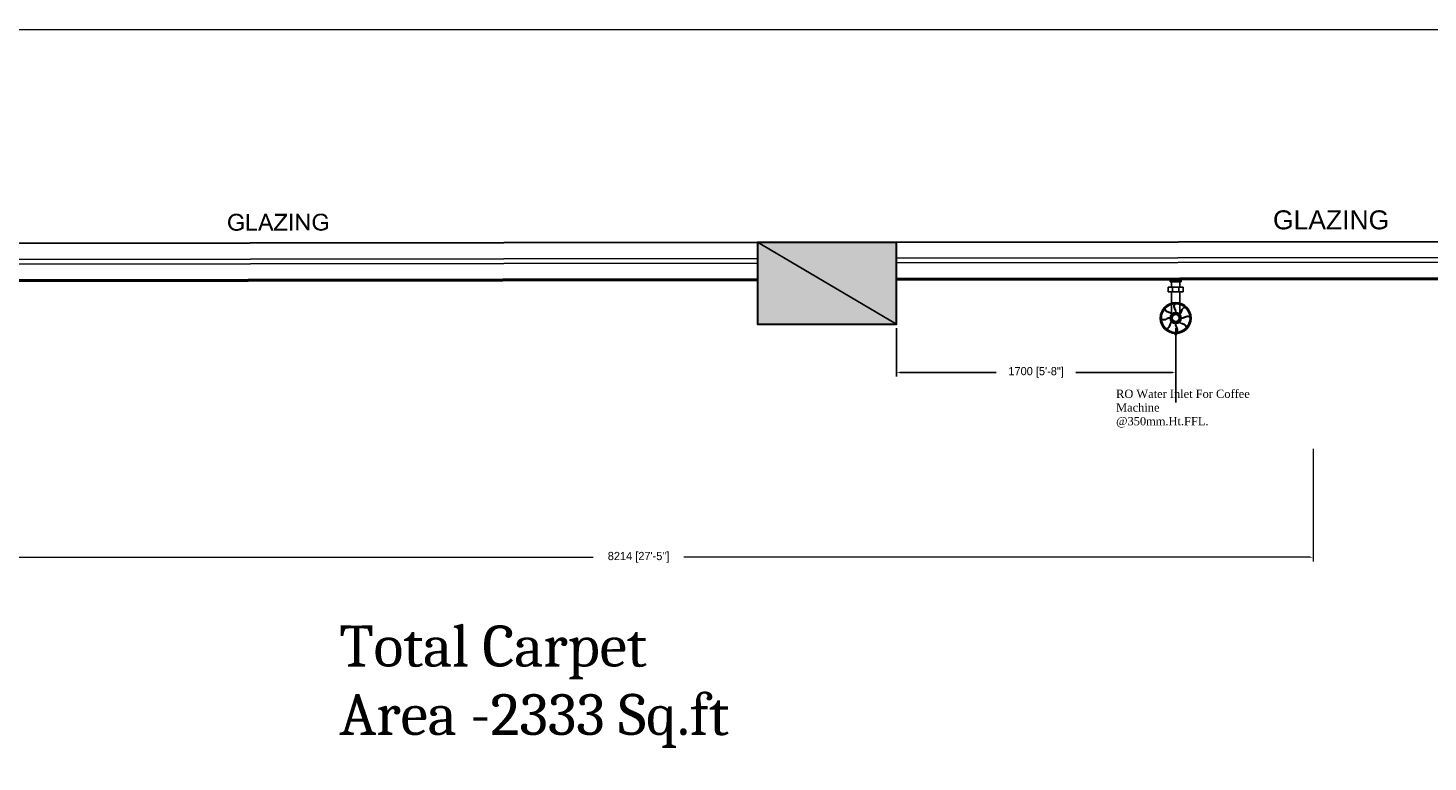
# Model space of a CAD drawing. Header units: millimetres. Extents: x 13115352 to 26511604, y 2875787 to 5794155.
# Tile 109 of 115: x 13260369 to 13268891, y 2894440 to 2898911. Entities that reach past the tile are written whole.
import ezdxf

# ---------------------------------------------------------------- set-up
doc = ezdxf.new("R2010")
doc.units = ezdxf.units.MM
doc.header["$PDMODE"] = 3
doc.layers.get('0').update_dxf_attribs({"lineweight": 0})
doc.layers.get('Defpoints').update_dxf_attribs({"lineweight": 0})
doc.layers.add('A-ANNO-DIMS-30', color=7, linetype='Continuous', lineweight=0)
doc.layers.add('Wall New', color=6, linetype='Continuous', lineweight=50)
for name, color, linetype in [('CT-WALL HATCH', 250, 'Continuous'), ('Plumbing & Drainage', 6, 'Continuous'), ('TEXT', 7, 'Continuous')]:
    doc.layers.add(name, color=color, linetype=linetype)
doc.styles.add('Arial', font='arial.ttf')
doc.styles.add('Arial$001H0', font='arial.ttf')
doc.styles.add('style12', font='BOOKOSI.TTF')
doc.dimstyles.new('TFS-Dim', dxfattribs={"dimtxt": 50, "dimasz": 20, "dimexe": 25, "dimexo": 25, "dimgap": 5, "dimtad": 0, "dimdec": 0, "dimzin": 0, "dimdsep": 46, "dimtxsty": 'Standard', "dimcen": 0.09, "dimclrd": 8, "dimclre": 8, "dimadec": 0, "dimazin": 0, "dimtfac": 1, "dimtdec": 0, "dimtofl": 0, "dimtmove": 0, "dimatfit": 3, "dimldrblk": 'DOT', "dimfxl": 1, "dimtolj": 1, "dimtzin": 0, "dimlwd": -1, "dimlwe": -1, "dimarcsym": 0})

# ---------------------------------------------------------------- blocks, each defined once
blk = doc.blocks.new('*D82')
at = {"layer": 'A-ANNO-DIMS-30', "color": 8, "transparency": 16777216}
for p, q in [((13259978.6, 2896351.3), (13259978.6, 2895662)), ((13268193, 2896347.8), (13268193, 2895662)), ((13259998.6, 2895687), (13263810, 2895687)), ((13268173, 2895687), (13264361.6, 2895687))]:
    blk.add_line(p, q, dxfattribs=at)
for points in [[(13259998.6, 2895690.3), (13259998.6, 2895683.7), (13259978.6, 2895687)], [(13268173, 2895690.3), (13268173, 2895683.7), (13268193, 2895687)]]:
    blk.add_solid(points, dxfattribs=at)
at = {"layer": 'Defpoints', "color": 0, "transparency": 16777216}
for p in [(13259978.6, 2896376.3), (13268193, 2896372.8), (13268193, 2895687)]:
    blk.add_point(p, dxfattribs=at)
at = {"layer": 'A-ANNO-DIMS-30', "color": 0, "transparency": 16777216, "insert": (13264085.8, 2895687), "char_height": 50, "attachment_point": 5}
blk.add_mtext('\\A1;8214 [27\'-5"]', dxfattribs=at)
blk = doc.blocks.new('_Dot')
at = {"color": 0, "linetype": 'ByBlock', "lineweight": -2}
blk.add_line((-0.5, 0), (-1, 0), dxfattribs=at)
at = {"color": 0, "linetype": 'ByBlock', "lineweight": 0, "const_width": 0.5}
blk.add_lwpolyline([(-0.25, 0, 1), (0.25, 0, 1)], format="xyb", close=True, dxfattribs=at)
blk = doc.blocks.new('A$C2E893D3C')
at = {"layer": 'Plumbing & Drainage', "color": 4, "linetype": 'ByBlock', "lineweight": -2}
for p, q in [((-1, -2.55), (-1, -2.59)), ((1, -2.55), (1, -2.65))]:
    blk.add_line(p, q, dxfattribs=at)
at = {"layer": 'Plumbing & Drainage', "color": 3, "linetype": 'ByBlock', "lineweight": -2}
for p, q in [((-1, -2.68), (-1, -4.95)), ((1, -2.75), (1, -4.95)), ((-1, -5.24), (-1, -7.99)), ((1, -5.24), (1, -7.99)), ((1.83, -7.99), (-1.83, -7.99)), ((-1.83, -7.99), (-1.83, -9.07)), ((1.83, -9.07), (-1.83, -9.07)), ((-1, -9.07), (-1, -10.33)), ((-0.74, -7.99), (-0.74, -9.07)), ((0.74, -7.99), (0.74, -9.07)), ((1, -9.07), (1, -10.33)), ((1.83, -7.99), (1.83, -9.07)), ((1.3, -10.33), (-1.3, -10.33)), ((-1.3, -10.33), (-1.3, -11.06)), ((1.3, -11.06), (-1.3, -11.06)), ((-1.29, -10.33), (-1.29, -11.06)), ((-1.27, -10.33), (-1.27, -11.06)), ((-1.25, -10.33), (-1.25, -11.06)), ((-1.23, -10.33), (-1.23, -11.06)), ((-1.2, -10.33), (-1.2, -11.06)), ((-1.17, -10.33), (-1.17, -11.06)), ((-1.13, -10.33), (-1.13, -11.06)), ((-1.09, -10.33), (-1.09, -11.06)), ((-1.03, -10.33), (-1.03, -11.06)), ((-0.98, -10.33), (-0.98, -11.06)), ((-0.9, -10.33), (-0.9, -11.06)), ((-0.81, -10.33), (-0.81, -11.06)), ((-0.69, -10.33), (-0.69, -11.06)), ((-0.54, -10.33), (-0.54, -11.06)), ((-0.35, -10.33), (-0.35, -11.06)), ((0, -10.33), (0, -11.06)), ((0.35, -10.33), (0.35, -11.06)), ((0.54, -10.33), (0.54, -11.06)), ((0.69, -10.33), (0.69, -11.06)), ((0.81, -10.33), (0.81, -11.06)), ((0.9, -10.33), (0.9, -11.06)), ((0.98, -10.33), (0.98, -11.06)), ((1.03, -10.33), (1.03, -11.06)), ((1.09, -10.33), (1.09, -11.06)), ((1.13, -10.33), (1.13, -11.06)), ((1.17, -10.33), (1.17, -11.06)), ((1.2, -10.33), (1.2, -11.06)), ((1.23, -10.33), (1.23, -11.06)), ((1.25, -10.33), (1.25, -11.06)), ((1.27, -10.33), (1.27, -11.06)), ((1.29, -10.33), (1.29, -11.06)), ((1.3, -10.33), (1.3, -11.06))]:
    blk.add_line(p, q, dxfattribs=at)
at = {"layer": 'Plumbing & Drainage', "color": 4, "linetype": 'ByBlock', "lineweight": -2}
for points in [[(-0.97, -0.73), (-1, -0.67), (-1.1, -0.56), (-1.24, -0.46), (-1.42, -0.39), (-1.62, -0.32), (-1.83, -0.25), (-2.05, -0.16), (-2.24, -0.05), (-2.41, 0.11), (-2.54, 0.33), (-2.6, 0.59)], [(-0.03, -0.32), (-0.01, -0.25), (0, -0.1), (-0.03, 0.06), (-0.1, 0.24), (-0.2, 0.43), (-0.3, 0.63), (-0.39, 0.84), (-0.45, 1.07), (-0.45, 1.3), (-0.39, 1.54), (-0.24, 1.77)], [(0.93, -0.69), (0.99, -0.66), (1.1, -0.56), (1.2, -0.42), (1.27, -0.24), (1.34, -0.04), (1.41, 0.17), (1.5, 0.39), (1.61, 0.58), (1.77, 0.75), (1.99, 0.88), (2.25, 0.94)], [(-1.34, -1.69), (-1.41, -1.67), (-1.56, -1.66), (-1.72, -1.69), (-1.9, -1.76), (-2.09, -1.86), (-2.29, -1.96), (-2.5, -2.05), (-2.73, -2.11), (-2.96, -2.11), (-3.2, -2.05), (-3.43, -1.9)], [(-0.93, -2.63), (-0.99, -2.66), (-1.1, -2.76), (-1.2, -2.9), (-1.27, -3.08), (-1.34, -3.28), (-1.41, -3.49), (-1.5, -3.71), (-1.61, -3.9), (-1.77, -4.07), (-1.99, -4.2), (-2.25, -4.26)], [(0.03, -3), (0.01, -3.07), (0, -3.22), (0.03, -3.38), (0.1, -3.56), (0.2, -3.75), (0.3, -3.95), (0.39, -4.16), (0.45, -4.39), (0.45, -4.62), (0.39, -4.86), (0.24, -5.09)], [(0.97, -2.59), (1, -2.65), (1.1, -2.76), (1.24, -2.86), (1.42, -2.93), (1.62, -3), (1.83, -3.07), (2.05, -3.16), (2.24, -3.27), (2.41, -3.43), (2.54, -3.65), (2.6, -3.91)], [(1.34, -1.63), (1.41, -1.65), (1.56, -1.66), (1.72, -1.63), (1.9, -1.56), (2.09, -1.46), (2.29, -1.36), (2.5, -1.27), (2.73, -1.21), (2.96, -1.21), (3.2, -1.27), (3.43, -1.42)]]:
    blk.add_lwpolyline(points, dxfattribs=at)
for points in [[(-0.91, -0.68), (-0.94, -0.64, 0.049755), (-0.95, -0.63), (-1.05, -0.51, 0.054892), (-1.06, -0.5), (-1.2, -0.41, 0.049401), (-1.21, -0.4), (-1.39, -0.32, 0.023296), (-1.4, -0.32), (-1.6, -0.25, 0.000993), (-1.6, -0.25), (-1.81, -0.19), (-2.02, -0.1), (-2.2, 0.01), (-2.36, 0.15), (-2.47, 0.35), (-2.54, 0.66)], [(0.04, -0.32), (0.06, -0.27, 0.049755), (0.06, -0.26), (0.07, -0.1, 0.054892), (0.06, -0.09), (0.04, 0.08, 0.049401), (0.03, 0.09), (-0.04, 0.27, 0.023296), (-0.04, 0.27), (-0.14, 0.46, 0.000993), (-0.14, 0.46), (-0.24, 0.66), (-0.32, 0.87), (-0.38, 1.08), (-0.38, 1.29), (-0.32, 1.51), (-0.16, 1.78)], [(0.98, -0.75), (1.02, -0.72, 0.049755), (1.03, -0.71), (1.15, -0.61, 0.054892), (1.16, -0.6), (1.25, -0.46, 0.049401), (1.26, -0.45), (1.34, -0.27, 0.023296), (1.34, -0.26), (1.41, -0.06, 0.000993), (1.41, -0.06), (1.47, 0.15), (1.56, 0.36), (1.67, 0.54), (1.81, 0.7), (2.01, 0.81), (2.32, 0.88)], [(-1.34, -1.62), (-1.39, -1.6, 0.049755), (-1.4, -1.6), (-1.56, -1.59, 0.054892), (-1.57, -1.6), (-1.74, -1.62, 0.049401), (-1.75, -1.63), (-1.93, -1.7, 0.023296), (-1.93, -1.7), (-2.12, -1.8, 0.000993), (-2.12, -1.8), (-2.32, -1.9), (-2.53, -1.98), (-2.74, -2.04), (-2.95, -2.04), (-3.17, -1.98), (-3.44, -1.82)], [(-0.98, -2.57), (-1.02, -2.6, 0.049755), (-1.03, -2.61), (-1.15, -2.71, 0.054892), (-1.16, -2.72), (-1.25, -2.86, 0.049401), (-1.26, -2.87), (-1.34, -3.05, 0.023296), (-1.34, -3.06), (-1.41, -3.26, 0.000993), (-1.41, -3.26), (-1.47, -3.47), (-1.56, -3.68), (-1.67, -3.86), (-1.81, -4.02), (-2.01, -4.13), (-2.32, -4.2)], [(-0.04, -3), (-0.06, -3.05, 0.049755), (-0.06, -3.06), (-0.07, -3.22, 0.054892), (-0.06, -3.23), (-0.04, -3.4, 0.049401), (-0.03, -3.41), (0.04, -3.59, 0.023296), (0.04, -3.59), (0.14, -3.78, 0.000993), (0.14, -3.78), (0.24, -3.98), (0.32, -4.19), (0.38, -4.4), (0.38, -4.61), (0.32, -4.83), (0.16, -5.1)], [(0.91, -2.64), (0.94, -2.68, 0.049755), (0.95, -2.69), (1.05, -2.81, 0.054892), (1.06, -2.82), (1.2, -2.91, 0.049401), (1.21, -2.92), (1.39, -3, 0.023296), (1.4, -3), (1.6, -3.07, 0.000993), (1.6, -3.07), (1.81, -3.13), (2.02, -3.22), (2.2, -3.33), (2.36, -3.47), (2.47, -3.67), (2.54, -3.98)], [(1.34, -1.7), (1.39, -1.72, 0.049755), (1.4, -1.72), (1.56, -1.73, 0.054892), (1.57, -1.72), (1.74, -1.7, 0.049401), (1.75, -1.69), (1.93, -1.62, 0.023296), (1.93, -1.62), (2.12, -1.52, 0.000993), (2.12, -1.52), (2.32, -1.42), (2.53, -1.34), (2.74, -1.28), (2.95, -1.28), (3.17, -1.34), (3.44, -1.5)]]:
    blk.add_lwpolyline(points, format="xyb", dxfattribs=at)
at = {"layer": 'Plumbing & Drainage', "color": 3, "linetype": 'ByBlock', "lineweight": -2}
for radius in [3.72, 3.44, 1.34, 0.838]:
    blk.add_circle((0, -1.66), radius, dxfattribs=at)
at = {"layer": 'Plumbing & Drainage', "color": 4, "linetype": 'ByBlock', "lineweight": -2}
for centre in [(-1.24, -1.73), (-1.22, -1.41), (-1.18, -2.05), (-1.11, -1.1), (-1.09, -1.72), (-1.07, -1.44), (-1.04, -2.35), (-1.03, -2), (-0.97, -1.17), (-0.93, -0.83), (-0.93, -1.71), (-0.91, -1.47), (-0.91, -2.26), (-0.88, -1.95), (-0.83, -1.24), (-0.83, -2.59), (-0.81, -0.94), (-0.78, -2.17), (-0.72, -2.47), (-0.7, -1.04), (-0.69, -0.62), (-0.62, -2.36), (-0.6, -0.75), (-0.56, -2.77), (-0.51, -0.88), (-0.49, -2.63), (-0.42, -2.49), (-0.39, -0.48), (-0.34, -0.63), (-0.29, -0.78), (-0.25, -2.88), (-0.22, -2.73), (-0.19, -2.57), (-0.07, -0.42), (-0.06, -0.57), (-0.05, -0.73), (0.05, -2.59), (0.06, -2.75), (0.07, -2.9), (0.19, -0.75), (0.22, -0.59), (0.25, -0.44), (0.29, -2.54), (0.34, -2.69), (0.39, -2.84), (0.42, -0.83), (0.49, -0.69), (0.51, -2.44), (0.56, -0.55), (0.6, -2.57), (0.62, -0.96), (0.69, -2.7), (0.7, -2.28), (0.72, -0.85), (0.78, -1.15), (0.81, -2.38), (0.83, -0.73), (0.83, -2.08), (0.88, -1.37), (0.91, -1.06), (0.91, -1.85), (0.93, -1.61), (0.93, -2.49), (0.97, -2.15), (1.04, -0.97), (1.03, -1.32), (1.07, -1.88), (1.09, -1.6), (1.11, -2.22), (1.18, -1.27), (1.22, -1.91), (1.24, -1.59)]:
    blk.add_circle(centre, 0.0669, dxfattribs=at)
blk = doc.blocks.new('*D194')
at = {"layer": 'Defpoints', "color": 0, "transparency": 16777216}
for p in [(13265655.9, 2897107.8), (13267355.7, 2897107.8), (13265655.9, 2896813.2)]:
    blk.add_point(p, dxfattribs=at)
at = {"layer": 'Plumbing & Drainage', "color": 8, "transparency": 16777216}
for p, q in [((13265655.9, 2897082.8), (13265655.9, 2896788.2)), ((13267355.7, 2897082.8), (13267355.7, 2896788.2)), ((13265675.9, 2896813.2), (13266263.3, 2896813.2)), ((13267335.7, 2896813.2), (13266748.3, 2896813.2))]:
    blk.add_line(p, q, dxfattribs=at)
for points in [[(13265675.9, 2896816.5), (13265675.9, 2896809.8), (13265655.9, 2896813.2)], [(13267335.7, 2896816.5), (13267335.7, 2896809.8), (13267355.7, 2896813.2)]]:
    blk.add_solid(points, dxfattribs=at)
at = {"layer": 'Plumbing & Drainage', "color": 0, "transparency": 16777216, "insert": (13266505.8, 2896813.2), "char_height": 50, "attachment_point": 5}
blk.add_mtext('\\A1;1700 [5\'-8"]', dxfattribs=at)

msp = doc.modelspace()

# ---------------------------------------------------------------- hatches: boundary and pattern name
at = {"true_color": 0x545454}
for points in [[(13261639, 2897716.3), (13261639, 2897727.8), (13261682.1, 2897729.2), (13261682.1, 2897690.5), (13261680.6, 2897689), (13261679.2, 2897689), (13261677.8, 2897687.6), (13261676.3, 2897687.6), (13261674.9, 2897686.2), (13261673.5, 2897684.7), (13261672, 2897683.3), (13261670.6, 2897683.3), (13261669.2, 2897683.3), (13261667.7, 2897681.9), (13261666.3, 2897681.9), (13261666.3, 2897680.4), (13261664.8, 2897680.4), (13261663.4, 2897679), (13261662, 2897679), (13261660.5, 2897679), (13261659.1, 2897677.6), (13261657.7, 2897677.6), (13261656.2, 2897677.6), (13261654.8, 2897676.1), (13261653.4, 2897676.1), (13261651.9, 2897676.1), (13261650.5, 2897676.1), (13261649.1, 2897676.1), (13261647.6, 2897674.7), (13261646.2, 2897674.7), (13261644.8, 2897674.7), (13261643.3, 2897674.7), (13261641.9, 2897674.7), (13261640.5, 2897674.7), (13261639, 2897674.7), (13261637.6, 2897674.7), (13261636.1, 2897674.7), (13261634.7, 2897674.7), (13261633.3, 2897674.7), (13261631.8, 2897674.7), (13261630.4, 2897674.7), (13261629, 2897676.1), (13261627.5, 2897676.1), (13261626.1, 2897676.1), (13261624.7, 2897676.1), (13261623.2, 2897676.1), (13261621.8, 2897677.6), (13261620.4, 2897677.6), (13261618.9, 2897677.6), (13261617.5, 2897679), (13261616.1, 2897679), (13261614.6, 2897680.4), (13261613.2, 2897680.4), (13261611.7, 2897680.4), (13261610.3, 2897681.9), (13261608.9, 2897681.9), (13261608.9, 2897683.3), (13261607.4, 2897684.7), (13261606, 2897684.7), (13261604.6, 2897686.2), (13261603.1, 2897686.2), (13261603.1, 2897687.6), (13261601.7, 2897689), (13261600.3, 2897689), (13261600.3, 2897690.5), (13261598.8, 2897691.9), (13261597.4, 2897691.9), (13261597.4, 2897693.4), (13261596, 2897694.8), (13261596, 2897696.2), (13261594.5, 2897697.7), (13261593.1, 2897699.1), (13261593.1, 2897700.5), (13261591.7, 2897702), (13261591.7, 2897703.4), (13261591.7, 2897704.8), (13261590.2, 2897706.3), (13261590.2, 2897707.7), (13261590.2, 2897709.1), (13261588.8, 2897710.6), (13261588.8, 2897712), (13261588.8, 2897713.4), (13261588.8, 2897714.9), (13261587.4, 2897716.3), (13261587.4, 2897717.7), (13261587.4, 2897719.2), (13261587.4, 2897720.6), (13261587.4, 2897722.1), (13261587.4, 2897723.5), (13261587.4, 2897724.9), (13261587.4, 2897726.4), (13261587.4, 2897727.8), (13261587.4, 2897729.2), (13261587.4, 2897730.7), (13261587.4, 2897732.1), (13261587.4, 2897733.5), (13261587.4, 2897735), (13261587.4, 2897736.4), (13261588.8, 2897737.8), (13261588.8, 2897739.3), (13261588.8, 2897740.7), (13261588.8, 2897742.1), (13261588.8, 2897743.6), (13261590.2, 2897745), (13261590.2, 2897746.5), (13261590.2, 2897747.9), (13261591.7, 2897749.3), (13261591.7, 2897750.8), (13261591.7, 2897752.2), (13261593.1, 2897753.6), (13261593.1, 2897755.1), (13261594.5, 2897756.5), (13261594.5, 2897757.9), (13261596, 2897759.4), (13261597.4, 2897760.8), (13261597.4, 2897762.2), (13261598.8, 2897763.7), (13261600.3, 2897765.1), (13261601.7, 2897766.5), (13261603.1, 2897768), (13261604.6, 2897769.4), (13261606, 2897770.8), (13261607.4, 2897772.3), (13261608.9, 2897772.3), (13261610.3, 2897773.7), (13261611.7, 2897773.7), (13261613.2, 2897775.2), (13261614.6, 2897775.2), (13261616.1, 2897776.6), (13261617.5, 2897776.6), (13261618.9, 2897776.6), (13261620.4, 2897778), (13261621.8, 2897778), (13261623.2, 2897778), (13261624.7, 2897779.5), (13261626.1, 2897779.5), (13261627.5, 2897779.5), (13261629, 2897779.5), (13261630.4, 2897779.5), (13261631.8, 2897779.5), (13261633.3, 2897779.5), (13261636.1, 2897780.9), (13261637.6, 2897780.9), (13261640.5, 2897780.9), (13261641.9, 2897780.9), (13261643.3, 2897779.5), (13261644.8, 2897779.5), (13261646.2, 2897779.5), (13261647.6, 2897779.5), (13261649.1, 2897779.5), (13261650.5, 2897779.5), (13261651.9, 2897778), (13261653.4, 2897778), (13261654.8, 2897778), (13261656.2, 2897778), (13261657.7, 2897776.6), (13261659.1, 2897776.6), (13261660.5, 2897775.2), (13261662, 2897775.2), (13261663.4, 2897773.7), (13261664.8, 2897773.7), (13261666.3, 2897772.3), (13261667.7, 2897772.3), (13261667.7, 2897770.8), (13261669.2, 2897769.4), (13261670.6, 2897769.4), (13261670.6, 2897768), (13261672, 2897766.5), (13261673.5, 2897765.1), (13261674.9, 2897763.7), (13261674.9, 2897762.2), (13261676.3, 2897760.8), (13261676.3, 2897759.4), (13261677.8, 2897757.9), (13261677.8, 2897756.5), (13261679.2, 2897755.1), (13261679.2, 2897753.6), (13261679.2, 2897752.2), (13261680.6, 2897750.8), (13261667.7, 2897746.5), (13261667.7, 2897747.9), (13261666.3, 2897749.3), (13261666.3, 2897750.8), (13261666.3, 2897752.2), (13261664.8, 2897753.6), (13261664.8, 2897755.1), (13261663.4, 2897756.5), (13261663.4, 2897757.9), (13261662, 2897757.9), (13261662, 2897759.4), (13261660.5, 2897760.8), (13261659.1, 2897762.2), (13261657.7, 2897762.2), (13261657.7, 2897763.7), (13261656.2, 2897763.7), (13261654.8, 2897765.1), (13261653.4, 2897765.1), (13261651.9, 2897766.5), (13261650.5, 2897766.5), (13261649.1, 2897768), (13261647.6, 2897768), (13261646.2, 2897768), (13261644.8, 2897768), (13261643.3, 2897768), (13261641.9, 2897768), (13261640.5, 2897769.4), (13261639, 2897769.4), (13261636.1, 2897769.4), (13261634.7, 2897768), (13261633.3, 2897768), (13261631.8, 2897768), (13261630.4, 2897768), (13261629, 2897768), (13261627.5, 2897768), (13261626.1, 2897768), (13261626.1, 2897766.5), (13261624.7, 2897766.5), (13261623.2, 2897766.5), (13261621.8, 2897766.5), (13261620.4, 2897765.1), (13261618.9, 2897765.1), (13261618.9, 2897763.7), (13261617.5, 2897763.7), (13261616.1, 2897762.2), (13261614.6, 2897762.2), (13261613.2, 2897760.8), (13261613.2, 2897759.4), (13261611.7, 2897759.4), (13261611.7, 2897757.9), (13261610.3, 2897757.9), (13261610.3, 2897756.5), (13261608.9, 2897755.1), (13261607.4, 2897753.6), (13261607.4, 2897752.2), (13261606, 2897752.2), (13261606, 2897750.8), (13261606, 2897749.3), (13261604.6, 2897747.9), (13261604.6, 2897746.5), (13261603.1, 2897745), (13261603.1, 2897743.6), (13261603.1, 2897742.1), (13261603.1, 2897740.7), (13261601.7, 2897739.3), (13261601.7, 2897737.8), (13261601.7, 2897736.4), (13261601.7, 2897735), (13261601.7, 2897733.5), (13261601.7, 2897732.1), (13261601.7, 2897730.7), (13261601.7, 2897729.2), (13261601.7, 2897727.8), (13261601.7, 2897726.4), (13261601.7, 2897724.9), (13261601.7, 2897723.5), (13261601.7, 2897722.1), (13261601.7, 2897720.6), (13261601.7, 2897719.2), (13261601.7, 2897717.7), (13261601.7, 2897716.3), (13261603.1, 2897714.9), (13261603.1, 2897713.4), (13261603.1, 2897712), (13261603.1, 2897710.6), (13261604.6, 2897709.1), (13261604.6, 2897707.7), (13261604.6, 2897706.3), (13261606, 2897706.3), (13261606, 2897704.8), (13261606, 2897703.4), (13261607.4, 2897702), (13261607.4, 2897700.5), (13261608.9, 2897700.5), (13261610.3, 2897699.1), (13261610.3, 2897697.7), (13261611.7, 2897697.7), (13261613.2, 2897696.2), (13261613.2, 2897694.8), (13261614.6, 2897694.8), (13261616.1, 2897693.4), (13261617.5, 2897693.4), (13261617.5, 2897691.9), (13261618.9, 2897691.9), (13261620.4, 2897690.5), (13261621.8, 2897690.5), (13261623.2, 2897689), (13261624.7, 2897689), (13261626.1, 2897689), (13261627.5, 2897687.6), (13261629, 2897687.6), (13261630.4, 2897687.6), (13261631.8, 2897687.6), (13261633.3, 2897687.6), (13261634.7, 2897687.6), (13261636.1, 2897687.6), (13261637.6, 2897686.2), (13261639, 2897686.2), (13261640.5, 2897686.2), (13261641.9, 2897687.6), (13261643.3, 2897687.6), (13261644.8, 2897687.6), (13261646.2, 2897687.6), (13261647.6, 2897687.6), (13261649.1, 2897687.6), (13261650.5, 2897689), (13261651.9, 2897689), (13261653.4, 2897689), (13261654.8, 2897690.5), (13261656.2, 2897690.5), (13261657.7, 2897690.5), (13261659.1, 2897691.9), (13261660.5, 2897691.9), (13261662, 2897693.4), (13261663.4, 2897693.4), (13261663.4, 2897694.8), (13261664.8, 2897694.8), (13261666.3, 2897696.2), (13261667.7, 2897696.2), (13261667.7, 2897697.7), (13261667.7, 2897716.3)], [(13261700.7, 2897676.1), (13261700.7, 2897778), (13261713.6, 2897778), (13261713.6, 2897689), (13261763.9, 2897689), (13261763.9, 2897676.1)], [(13261867.2, 2897676.1), (13261867.2, 2897689), (13261920.3, 2897755.1), (13261920.3, 2897756.5), (13261921.7, 2897756.5), (13261923.2, 2897757.9), (13261923.2, 2897759.4), (13261924.6, 2897760.8), (13261926, 2897762.2), (13261927.5, 2897763.7), (13261927.5, 2897765.1), (13261928.9, 2897765.1), (13261930.3, 2897766.5), (13261872.9, 2897766.5), (13261872.9, 2897779.5), (13261946.1, 2897779.5), (13261946.1, 2897766.5), (13261888.7, 2897696.2), (13261883, 2897689), (13261947.6, 2897689), (13261947.6, 2897676.1)], [(13261964.8, 2897676.1), (13261964.8, 2897779.5), (13261977.7, 2897779.5), (13261977.7, 2897676.1)], [(13262002.1, 2897677.6), (13262002.1, 2897779.5), (13262015, 2897779.5), (13262069.5, 2897699.1), (13262069.5, 2897779.5), (13262082.5, 2897779.5), (13262082.5, 2897677.6), (13262068.1, 2897677.6), (13262015, 2897756.5), (13262015, 2897677.6)], [(13262152.8, 2897717.7), (13262152.8, 2897729.2), (13262195.8, 2897729.2), (13262195.8, 2897691.9), (13262194.4, 2897690.5), (13262193, 2897689), (13262191.5, 2897689), (13262191.5, 2897687.6), (13262190.1, 2897687.6), (13262188.7, 2897686.2), (13262187.2, 2897684.7), (13262185.8, 2897684.7), (13262184.4, 2897683.3), (13262182.9, 2897683.3), (13262181.5, 2897681.9), (13262180, 2897681.9), (13262178.6, 2897680.4), (13262177.2, 2897680.4), (13262175.7, 2897680.4), (13262175.7, 2897679), (13262174.3, 2897679), (13262172.9, 2897679), (13262171.4, 2897677.6), (13262170, 2897677.6), (13262168.6, 2897677.6), (13262167.1, 2897677.6), (13262165.7, 2897676.1), (13262164.3, 2897676.1), (13262162.8, 2897676.1), (13262161.4, 2897676.1), (13262160, 2897676.1), (13262158.5, 2897676.1), (13262157.1, 2897676.1), (13262155.7, 2897674.7), (13262154.2, 2897674.7), (13262152.8, 2897674.7), (13262151.3, 2897674.7), (13262149.9, 2897674.7), (13262148.5, 2897676.1), (13262147, 2897676.1), (13262145.6, 2897676.1), (13262144.2, 2897676.1), (13262142.7, 2897676.1), (13262141.3, 2897676.1), (13262139.9, 2897677.6), (13262138.4, 2897677.6), (13262137, 2897677.6), (13262135.6, 2897677.6), (13262134.1, 2897679), (13262132.7, 2897679), (13262131.3, 2897679), (13262129.8, 2897680.4), (13262128.4, 2897680.4), (13262127, 2897680.4), (13262127, 2897681.9), (13262125.5, 2897681.9), (13262124.1, 2897683.3), (13262122.6, 2897683.3), (13262121.2, 2897684.7), (13262119.8, 2897686.2), (13262118.3, 2897687.6), (13262116.9, 2897687.6), (13262115.5, 2897689), (13262115.5, 2897690.5), (13262114, 2897690.5), (13262112.6, 2897691.9), (13262112.6, 2897693.4), (13262111.2, 2897694.8), (13262109.7, 2897696.2), (13262109.7, 2897697.7), (13262108.3, 2897699.1), (13262108.3, 2897700.5), (13262106.9, 2897702), (13262106.9, 2897703.4), (13262105.4, 2897703.4), (13262105.4, 2897704.8), (13262105.4, 2897706.3), (13262104, 2897707.7), (13262104, 2897709.1), (13262104, 2897710.6), (13262104, 2897712), (13262102.6, 2897713.4), (13262102.6, 2897714.9), (13262102.6, 2897716.3), (13262102.6, 2897717.7), (13262102.6, 2897719.2), (13262101.1, 2897720.6), (13262101.1, 2897722.1), (13262101.1, 2897723.5), (13262101.1, 2897724.9), (13262101.1, 2897726.4), (13262101.1, 2897727.8), (13262101.1, 2897729.2), (13262101.1, 2897730.7), (13262101.1, 2897732.1), (13262101.1, 2897733.5), (13262101.1, 2897735), (13262102.6, 2897736.4), (13262102.6, 2897737.8), (13262102.6, 2897739.3), (13262102.6, 2897740.7), (13262102.6, 2897742.1), (13262102.6, 2897743.6), (13262104, 2897745), (13262104, 2897746.5), (13262105.4, 2897747.9), (13262105.4, 2897749.3), (13262105.4, 2897750.8), (13262106.9, 2897752.2), (13262106.9, 2897753.6), (13262106.9, 2897755.1), (13262108.3, 2897755.1), (13262108.3, 2897756.5), (13262109.7, 2897757.9), (13262109.7, 2897759.4), (13262111.2, 2897760.8), (13262111.2, 2897762.2), (13262112.6, 2897762.2), (13262112.6, 2897763.7), (13262114, 2897765.1), (13262115.5, 2897766.5), (13262116.9, 2897768), (13262118.3, 2897769.4), (13262119.8, 2897770.8), (13262121.2, 2897772.3), (13262122.6, 2897772.3), (13262122.6, 2897773.7), (13262124.1, 2897773.7), (13262125.5, 2897775.2), (13262127, 2897775.2), (13262128.4, 2897775.2), (13262129.8, 2897776.6), (13262131.3, 2897778), (13262132.7, 2897778), (13262134.1, 2897778), (13262135.6, 2897778), (13262137, 2897779.5), (13262138.4, 2897779.5), (13262139.9, 2897779.5), (13262141.3, 2897779.5), (13262142.7, 2897780.9), (13262144.2, 2897780.9), (13262145.6, 2897780.9), (13262147, 2897780.9), (13262148.5, 2897780.9), (13262149.9, 2897780.9), (13262151.3, 2897780.9), (13262152.8, 2897780.9), (13262154.2, 2897780.9), (13262155.7, 2897780.9), (13262157.1, 2897780.9), (13262158.5, 2897780.9), (13262160, 2897780.9), (13262161.4, 2897780.9), (13262162.8, 2897779.5), (13262164.3, 2897779.5), (13262165.7, 2897779.5), (13262167.1, 2897779.5), (13262168.6, 2897779.5), (13262170, 2897778), (13262171.4, 2897778), (13262172.9, 2897778), (13262174.3, 2897776.6), (13262175.7, 2897776.6), (13262177.2, 2897775.2), (13262178.6, 2897773.7), (13262180, 2897773.7), (13262181.5, 2897772.3), (13262182.9, 2897772.3), (13262182.9, 2897770.8), (13262184.4, 2897769.4), (13262185.8, 2897769.4), (13262185.8, 2897768), (13262187.2, 2897766.5), (13262187.2, 2897765.1), (13262188.7, 2897763.7), (13262190.1, 2897762.2), (13262190.1, 2897760.8), (13262191.5, 2897759.4), (13262191.5, 2897757.9), (13262193, 2897756.5), (13262193, 2897755.1), (13262193, 2897753.6), (13262194.4, 2897752.2), (13262194.4, 2897750.8), (13262181.5, 2897747.9), (13262181.5, 2897749.3), (13262181.5, 2897750.8), (13262180, 2897752.2), (13262180, 2897753.6), (13262178.6, 2897755.1), (13262178.6, 2897756.5), (13262177.2, 2897757.9), (13262177.2, 2897759.4), (13262175.7, 2897759.4), (13262175.7, 2897760.8), (13262174.3, 2897762.2), (13262172.9, 2897763.7), (13262171.4, 2897763.7), (13262170, 2897765.1), (13262168.6, 2897765.1), (13262167.1, 2897766.5), (13262165.7, 2897766.5), (13262164.3, 2897768), (13262162.8, 2897768), (13262161.4, 2897768), (13262160, 2897769.4), (13262158.5, 2897769.4), (13262157.1, 2897769.4), (13262155.7, 2897769.4), (13262154.2, 2897769.4), (13262152.8, 2897769.4), (13262151.3, 2897769.4), (13262149.9, 2897769.4), (13262148.5, 2897769.4), (13262147, 2897769.4), (13262145.6, 2897769.4), (13262144.2, 2897768), (13262142.7, 2897768), (13262141.3, 2897768), (13262139.9, 2897768), (13262138.4, 2897768), (13262137, 2897766.5), (13262135.6, 2897766.5), (13262134.1, 2897765.1), (13262132.7, 2897765.1), (13262131.3, 2897763.7), (13262129.8, 2897763.7), (13262128.4, 2897762.2), (13262128.4, 2897760.8), (13262127, 2897760.8), (13262125.5, 2897759.4), (13262124.1, 2897757.9), (13262124.1, 2897756.5), (13262122.6, 2897755.1), (13262121.2, 2897753.6), (13262121.2, 2897752.2), (13262119.8, 2897750.8), (13262119.8, 2897749.3), (13262118.3, 2897747.9), (13262118.3, 2897746.5), (13262118.3, 2897745), (13262116.9, 2897743.6), (13262116.9, 2897742.1), (13262116.9, 2897740.7), (13262116.9, 2897739.3), (13262115.5, 2897737.8), (13262115.5, 2897736.4), (13262115.5, 2897735), (13262115.5, 2897733.5), (13262115.5, 2897732.1), (13262115.5, 2897730.7), (13262115.5, 2897729.2), (13262115.5, 2897727.8), (13262115.5, 2897726.4), (13262115.5, 2897724.9), (13262115.5, 2897723.5), (13262115.5, 2897722.1), (13262115.5, 2897720.6), (13262115.5, 2897719.2), (13262115.5, 2897717.7), (13262116.9, 2897716.3), (13262116.9, 2897714.9), (13262116.9, 2897713.4), (13262116.9, 2897712), (13262118.3, 2897710.6), (13262118.3, 2897709.1), (13262119.8, 2897707.7), (13262119.8, 2897706.3), (13262121.2, 2897704.8), (13262121.2, 2897703.4), (13262122.6, 2897702), (13262122.6, 2897700.5), (13262124.1, 2897699.1), (13262125.5, 2897699.1), (13262125.5, 2897697.7), (13262127, 2897696.2), (13262128.4, 2897696.2), (13262128.4, 2897694.8), (13262129.8, 2897694.8), (13262131.3, 2897693.4), (13262132.7, 2897691.9), (13262134.1, 2897691.9), (13262135.6, 2897691.9), (13262135.6, 2897690.5), (13262137, 2897690.5), (13262138.4, 2897689), (13262139.9, 2897689), (13262141.3, 2897689), (13262142.7, 2897689), (13262144.2, 2897687.6), (13262145.6, 2897687.6), (13262147, 2897687.6), (13262148.5, 2897687.6), (13262149.9, 2897687.6), (13262151.3, 2897687.6), (13262152.8, 2897687.6), (13262154.2, 2897687.6), (13262155.7, 2897687.6), (13262157.1, 2897687.6), (13262158.5, 2897687.6), (13262160, 2897687.6), (13262161.4, 2897687.6), (13262162.8, 2897689), (13262164.3, 2897689), (13262165.7, 2897689), (13262167.1, 2897689), (13262168.6, 2897690.5), (13262170, 2897690.5), (13262171.4, 2897691.9), (13262172.9, 2897691.9), (13262174.3, 2897693.4), (13262175.7, 2897693.4), (13262177.2, 2897694.8), (13262178.6, 2897694.8), (13262178.6, 2897696.2), (13262180, 2897696.2), (13262181.5, 2897697.7), (13262182.9, 2897697.7), (13262182.9, 2897717.7)]]:
    msp.add_hatch(color=251, dxfattribs=at).paths.add_polyline_path(points)
h = msp.add_hatch(color=251, dxfattribs=at)
h.paths.add_polyline_path([(13261769.6, 2897676.1), (13261808.4, 2897779.5), (13261822.7, 2897779.5), (13261864.3, 2897676.1), (13261850, 2897676.1), (13261837.1, 2897707.7), (13261795.4, 2897707.7), (13261784, 2897676.1)])
h.paths.add_polyline_path([(13261798.3, 2897719.2), (13261832.8, 2897719.2), (13261822.7, 2897746.5), (13261822.7, 2897747.9), (13261821.3, 2897750.8), (13261821.3, 2897752.2), (13261819.8, 2897753.6), (13261819.8, 2897755.1), (13261819.8, 2897756.5), (13261818.4, 2897757.9), (13261818.4, 2897759.4), (13261818.4, 2897760.8), (13261817, 2897760.8), (13261817, 2897762.2), (13261817, 2897763.7), (13261817, 2897765.1), (13261815.5, 2897766.5), (13261815.5, 2897768), (13261815.5, 2897766.5), (13261815.5, 2897765.1), (13261814.1, 2897763.7), (13261814.1, 2897762.2), (13261814.1, 2897760.8), (13261814.1, 2897759.4), (13261812.7, 2897757.9), (13261812.7, 2897756.5), (13261812.7, 2897755.1), (13261811.2, 2897753.6), (13261811.2, 2897752.2), (13261811.2, 2897750.8), (13261809.8, 2897749.3), (13261809.8, 2897747.9)])
at = {"true_color": 0xdcdcdc}
h = msp.add_hatch(color=254, dxfattribs=at)
h.paths.add_polyline_path([(13265655.9, 2897607.2), (13264809.2, 2897607.2), (13265655.9, 2897107.8)])
h.paths.add_polyline_path([(13264809.2, 2897607.2), (13265655.9, 2897107.8), (13264809.2, 2897106.4)])
at = {"layer": 'CT-WALL HATCH'}
h = msp.add_hatch(dxfattribs=at)
h.set_pattern_fill('ANSI31', color=0, scale=50)
h.set_pattern_definition([(45, (-64356.44, 0), (-112.2532015, 112.2532015), [])])
h.paths.add_polyline_path([(13255253.8, 2881295.1, 0.006604), (13255222.3, 2881294.7), (13255222.3, 2880157.1), (13255253.8, 2880157.1)])
h.paths.add_polyline_path([(13257676.3, 2881297.6, 0.006603), (13257644.7, 2881298), (13257644.7, 2880160), (13257676.3, 2880160)])
h.paths.add_polyline_path([(13254613.3, 2895259.6), (13254997, 2895259.6), (13254997, 2895432.6), (13254613.3, 2895432.6)], flags=9)
h.paths.add_polyline_path([(13255577.7, 2897126.7), (13255876.1, 2897126.7), (13255876.1, 2897298.9), (13255577.7, 2897298.9)], flags=9)
h.paths.add_polyline_path([(13255088.7, 2895190.2), (13255387.2, 2895190.2), (13255387.2, 2895362.4), (13255088.7, 2895362.4)], flags=9)
h.paths.add_polyline_path([(13256189, 2895240.9), (13256368.7, 2895240.9), (13256368.7, 2895411.5), (13256189, 2895411.5)], flags=9)
h.paths.add_polyline_path([(13256077.9, 2895581.4), (13256712, 2895581.4), (13256712, 2895907.4), (13256077.9, 2895907.4)], flags=9)
h.paths.add_polyline_path([(13256631.7, 2895160.5), (13257176, 2895160.5), (13257176, 2895564.1), (13256631.7, 2895564.1)], flags=9)
h.paths.add_polyline_path([(13255569.4, 2895240), (13255749, 2895240), (13255749, 2895410.6), (13255569.4, 2895410.6)], flags=9)
h.paths.add_polyline_path([(13265998.5, 2891210.9), (13266591.6, 2891210.9), (13266591.6, 2891541.4), (13265998.5, 2891541.4)], flags=9)
h.paths.add_polyline_path([(13262488.9, 2896869.7), (13262913.4, 2896869.8), (13262913.5, 2896569.5), (13262488.9, 2896569.4)], flags=9)
h.paths.add_polyline_path([(13254613.3, 2896377.2), (13254997, 2896377.2), (13254997, 2896550.1), (13254613.3, 2896550.1)], flags=9)
h.paths.add_polyline_path([(13274583.1, 2894878.2), (13275501.8, 2894878.2), (13275501.8, 2895211.9), (13274583.1, 2895211.9)], flags=9)
h.paths.add_polyline_path([(13255093.9, 2896197.4), (13255428.4, 2896197.4), (13255428.4, 2896481.7), (13255093.9, 2896481.7)], flags=9)
h.paths.add_polyline_path([(13257121.5, 2895833.2), (13257820, 2895833.2), (13257820, 2896083.4), (13257121.5, 2896083.4)], flags=9)
h.paths.add_polyline_path([(13256284.8, 2896047.4), (13257232.3, 2896047.4), (13257232.3, 2896411.3), (13256284.8, 2896411.3)], flags=9)
h.paths.add_polyline_path([(13254807.1, 2897027.2), (13255190.8, 2897027.2), (13255190.8, 2897200.1), (13254807.1, 2897200.1)], flags=9)
h.paths.add_polyline_path([(13256182, 2896646.4), (13256776.5, 2896646.4), (13256776.5, 2896758.3), (13256182, 2896758.3)], flags=9)
h.paths.add_polyline_path([(13256858.8, 2896721.8), (13257320, 2896721.8), (13257320, 2896912.9), (13256858.8, 2896912.9)], flags=9)
h.paths.add_polyline_path([(13257897.4, 2896557.1), (13258678.6, 2896557.1), (13258678.6, 2896729.1), (13257897.4, 2896729.1)], flags=9)
h.paths.add_polyline_path([(13257870.2, 2896868.6), (13258146.1, 2896868.6), (13258146.1, 2896964.2), (13257870.2, 2896964.2)], flags=9)
h.paths.add_polyline_path([(13258284.5, 2896868.6), (13258560.5, 2896868.6), (13258560.5, 2896964.2), (13258284.5, 2896964.2)], flags=9)
h.paths.add_polyline_path([(13257170.8, 2896895), (13257915.7, 2896895), (13257915.7, 2897222.1), (13257170.8, 2897222.1)], flags=9)
h.paths.add_polyline_path([(13257289.2, 2895186.4), (13257885, 2895186.4), (13257885, 2895513.6), (13257289.2, 2895513.6)], flags=9)
h.paths.add_polyline_path([(13258190.6, 2895215), (13258471.7, 2895215), (13258471.7, 2895387.9), (13258190.6, 2895387.9)], flags=9)
h.paths.add_polyline_path([(13269203.1, 2893366.2), (13269896.9, 2893366.2), (13269896.9, 2893900.9), (13269203.1, 2893900.9)], flags=9)
h.paths.add_polyline_path([(13270346.1, 2893366.2), (13271039.9, 2893366.2), (13271039.9, 2893900.9), (13270346.1, 2893900.9)], flags=9)
h.paths.add_polyline_path([(13266292.9, 2896397.6), (13266829.7, 2896397.6), (13266829.7, 2896647.9), (13266292.9, 2896647.9)], flags=9)
h.paths.add_polyline_path([(13265606, 2896735.8), (13266020.7, 2896735.8), (13266020.7, 2896965.1), (13265606, 2896965.1)], flags=9)
h.paths.add_polyline_path([(13266787.6, 2895949.3), (13267642, 2895949.3), (13267642, 2896283), (13266787.6, 2896283)], flags=9)
h.paths.add_polyline_path([(13267670.7, 2896473), (13268206, 2896473), (13268206, 2896703.5), (13267670.7, 2896703.5)], flags=9)
h.paths.add_polyline_path([(13267386.1, 2896766.2), (13267723, 2896766.2), (13267723, 2896994.7), (13267386.1, 2896994.7)], flags=9)
h.paths.add_polyline_path([(13267004, 2896627.6), (13267377.8, 2896627.6), (13267377.8, 2896858.1), (13267004, 2896858.1)], flags=9)
h.paths.add_polyline_path([(13265895.5, 2895963.8), (13266730.2, 2895963.8), (13266730.2, 2896354.3), (13265895.5, 2896354.3)], flags=9)
h.paths.add_polyline_path([(13260528.9, 2896871.5), (13260953.4, 2896871.5), (13260953.5, 2896571.2), (13260528.9, 2896571.1)], flags=9)
h.paths.add_polyline_path([(13261018.9, 2896870.9), (13261443.4, 2896871), (13261443.5, 2896570.6), (13261018.9, 2896570.6)], flags=9)
h.paths.add_polyline_path([(13261508.9, 2896870.9), (13261933.4, 2896871), (13261933.5, 2896570.6), (13261508.9, 2896570.6)], flags=9)
h.paths.add_polyline_path([(13261998.9, 2896870.3), (13262423.4, 2896870.4), (13262423.5, 2896570.1), (13261998.9, 2896570)], flags=9)
h.paths.add_polyline_path([(13262108.6, 2896092.8), (13263104.4, 2896092.8), (13263104.4, 2896323.3), (13262108.6, 2896323.3)], flags=9)
h.paths.add_polyline_path([(13261189.6, 2895968.2), (13261815.7, 2895968.2), (13261815.7, 2896358.7), (13261189.6, 2896358.7)], flags=9)
h.paths.add_polyline_path([(13263921.3, 2895968.2), (13264270.1, 2895968.2), (13264270.1, 2896358.7), (13263921.3, 2896358.7)], flags=9)
h.paths.add_polyline_path([(13263793.6, 2896870.9), (13264218.2, 2896871), (13264218.2, 2896570.6), (13263793.7, 2896570.6)], flags=9)
h.paths.add_polyline_path([(13264283.6, 2896870.3), (13264708.2, 2896870.4), (13264708.2, 2896570.1), (13264283.7, 2896570)], flags=9)
h.paths.add_polyline_path([(13263183.8, 2896683.6), (13263680.9, 2896683.6), (13263680.9, 2897014.1), (13263183.8, 2897014.1)], flags=9)
h.paths.add_polyline_path([(13260024.2, 2896356.8), (13260625, 2896356.8), (13260625, 2896587.3), (13260024.2, 2896587.3)], flags=9)
h.paths.add_polyline_path([(13273237.9, 2896471.6), (13273532.1, 2896471.6), (13273532.1, 2896747.9), (13273237.9, 2896747.9)], flags=9)
h.paths.add_polyline_path([(13275738.8, 2893507.8), (13275943.9, 2893507.8), (13275943.9, 2893699.9), (13275738.8, 2893699.9)], flags=9)
h.paths.add_polyline_path([(13273817.7, 2896212.8), (13274112.5, 2896212.8), (13274112.5, 2896490.8), (13273817.7, 2896490.8)], flags=9)
h.paths.add_polyline_path([(13273237.9, 2895544.6), (13273532.1, 2895544.6), (13273532.1, 2895820.9), (13273237.9, 2895820.9)], flags=9)
h.paths.add_polyline_path([(13275185.3, 2893404.3), (13275390.4, 2893404.3), (13275390.4, 2893596.4), (13275185.3, 2893596.4)], flags=9)
h.paths.add_polyline_path([(13273817.7, 2896937.8), (13274112.5, 2896937.8), (13274112.5, 2897215.8), (13273817.7, 2897215.8)], flags=9)
h.paths.add_polyline_path([(13275523.3, 2894397.9), (13275882.5, 2894397.9), (13275882.5, 2894729.2), (13275523.3, 2894729.2)], flags=9)
h.paths.add_polyline_path([(13275672.1, 2896108.3), (13276121.6, 2896108.3), (13276121.6, 2896385), (13275672.1, 2896385)], flags=9)
h.paths.add_polyline_path([(13271692.2, 2893440), (13271968.8, 2893440), (13271968.8, 2893716), (13271692.2, 2893716)], flags=9)
h.paths.add_polyline_path([(13273767.6, 2893360.9), (13274476.7, 2893360.9), (13274476.7, 2893553), (13273767.6, 2893553)], flags=9)
h.paths.add_polyline_path([(13273179.8, 2893325), (13273672.4, 2893325), (13273672.4, 2893687.9), (13273179.8, 2893687.9)], flags=9)
h.paths.add_polyline_path([(13272245.8, 2893727.4), (13273032.7, 2893727.4), (13273032.7, 2893919.5), (13272245.8, 2893919.5)], flags=9)
h.paths.add_polyline_path([(13271645.6, 2893913.4), (13272031.3, 2893913.4), (13272031.3, 2894247), (13271645.6, 2894247)], flags=9)
h.paths.add_polyline_path([(13273714.7, 2895464.6), (13274314.6, 2895464.6), (13274314.6, 2895897.2), (13273714.7, 2895897.2)], flags=9)
h.paths.add_polyline_path([(13275568, 2895534.1), (13276183.1, 2895534.1), (13276183.1, 2895812.1), (13275568, 2895812.1)], flags=9)
h.paths.add_polyline_path([(13275676.5, 2896633.4), (13276032.2, 2896633.4), (13276032.2, 2896825.5), (13275676.5, 2896825.5)], flags=9)
h.paths.add_polyline_path([(13275657.5, 2897048.3), (13276013.1, 2897048.3), (13276013.1, 2897240.4), (13275657.5, 2897240.4)], flags=9)
h.paths.add_polyline_path([(13261965.4, 2897935.8), (13264664.7, 2897935.8), (13264664.7, 2898911.2), (13261965.4, 2898911.2)], flags=9)
h.paths.add_polyline_path([(13264904.8, 2891679.6), (13265559.2, 2891679.6), (13265559.2, 2892060.4), (13264904.8, 2892060.4)], flags=9)
h.paths.add_polyline_path([(13267917.9, 2897652.9), (13268685.2, 2897652.9), (13268685.2, 2897831.9), (13267917.9, 2897831.9)], flags=9)
h.paths.add_polyline_path([(13268266.5, 2893635.1), (13268851.1, 2893635.1), (13268851.1, 2893968.7), (13268266.5, 2893968.7)], flags=9)
h.paths.add_polyline_path([(13267678.6, 2893349.1), (13268128, 2893349.1), (13268128, 2893579.7), (13267678.6, 2893579.7)], flags=9)
h.paths.add_polyline_path([(13263906.3, 2891268), (13264702.3, 2891268), (13264702.3, 2891498), (13263906.3, 2891498)], flags=9)
h.paths.add_polyline_path([(13255760.1, 2881939.3), (13256953.7, 2881939.3), (13256953.7, 2882155.6), (13255760.1, 2882155.6)], flags=9)

# ---------------------------------------------------------------- linework, layer by layer
at = {"color": 7, "linetype": 'Continuous', "lineweight": 30}
for p, q in [((13259978.6, 2897600.1), (13264809.2, 2897607.2)), ((13264809.2, 2897607.2), (13265655.9, 2897607.2)), ((13265655.9, 2897607.2), (13276246.8, 2897620.2))]:
    msp.add_line(p, q, dxfattribs=at)
at = {"color": 140, "linetype": 'Continuous', "lineweight": 25}
for p, q in [((13259978.6, 2897501), (13264809.2, 2897506.8)), ((13259978.6, 2897472.3), (13264809.2, 2897478.1)), ((13265655.9, 2897508.2), (13276246.8, 2897521.1)), ((13265655.9, 2897479.5), (13276246.8, 2897492.4))]:
    msp.add_line(p, q, dxfattribs=at)
at = {"color": 3, "ltscale": 0.25}
msp.add_lwpolyline([(13254197.1, 2898902.9), (13276835.9, 2898902.9), (13276835.9, 2879013.1), (13254197.1, 2879013.1)], close=True, dxfattribs=at)
at = {"color": 254, "linetype": 'Continuous', "lineweight": 25, "true_color": 0xdcdcdc}
for points in [[(13265655.9, 2897607.2), (13264809.2, 2897607.2), (13265655.9, 2897107.8)], [(13264809.2, 2897607.2), (13265655.9, 2897107.8), (13264809.2, 2897106.4)]]:
    msp.add_lwpolyline(points, close=True, dxfattribs=at)
at = {"color": 254, "linetype": 'Continuous', "lineweight": -2, "true_color": 0xdcdcdc}
for points in [[(13265655.9, 2897607.2), (13264809.2, 2897607.2), (13265655.9, 2897107.8)], [(13264809.2, 2897607.2), (13265655.9, 2897107.8), (13264809.2, 2897106.4)]]:
    msp.add_lwpolyline(points, close=True, dxfattribs=at)
at = {"color": 7, "linetype": 'Continuous', "lineweight": 30}
msp.add_lwpolyline([(13264809.2, 2897607.2), (13264809.2, 2897106.4), (13265655.9, 2897107.8), (13265655.9, 2897607.2)], dxfattribs=at)
at = {"layer": 'Wall New'}
for p, q in [((13265655.9, 2897380.5), (13276246.8, 2897393.4)), ((13254218.5, 2897366.3), (13264809.4, 2897379.2))]:
    msp.add_line(p, q, dxfattribs=at)

# ---------------------------------------------------------------- block references
at = {"layer": 'Plumbing & Drainage', "color": 7, "ltscale": 10, "xscale": 25.35411417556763, "yscale": 25.35411417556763, "zscale": 25.35411417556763, "rotation": 180}
msp.add_blockref('A$C2E893D3C', (13267355.5, 2897102), dxfattribs=at)

# ---------------------------------------------------------------- texts
at = {"color": 7, "style": 'Arial$001H0'}
msp.add_text('GLAZING', height=115.4, dxfattribs=at).set_placement((13267947.7, 2897684.7))
at = {"layer": 'Plumbing & Drainage', "color": 0, "insert": (13267821, 2896476.5, 0), "char_height": 50, "width": 828.307, "attachment_point": 9, "style": 'style12'}
msp.add_mtext('\\pxql;RO Water Inlet For Coffee Machine\\P@350mm.Ht.FFL.', dxfattribs=at)
at = {"layer": 'TEXT', "insert": (13262264.6, 2895271, 1), "char_height": 250, "width": 2571.735, "attachment_point": 1, "rotation": 0, "style": 'Arial'}
msp.add_mtext('{\\fCambria|b0|i0|c0|p18;\\C6;Total Carpet Area -2333 Sq.ft}', dxfattribs=at)

# ---------------------------------------------------------------- dimensions: what is measured, and where the dimension line sits
at = {"layer": 'A-ANNO-DIMS-30'}
dim = msp.add_linear_dim(base=(13268193, 2895687), p1=(13259978.6, 2896376.3), p2=(13268193, 2896372.8), dimstyle='TFS-Dim', dxfattribs=at)
dim.commit()
dim.dimension.update_dxf_attribs({"geometry": '*D82', "text_midpoint": (13264085.8, 2895687)})
at = {"layer": 'Plumbing & Drainage'}
dim = msp.add_aligned_dim(p1=(13267355.7, 2897107.8), p2=(13265655.9, 2897107.8), distance=294.7, dimstyle='TFS-Dim', dxfattribs=at)
dim.commit()
dim.dimension.update_dxf_attribs({"geometry": '*D194', "text_midpoint": (13266505.8, 2896813.2)})

# ---------------------------------------------------------------- leaders
msp.add_leader([(13267355.9, 2897046.5), (13267355.9, 2896629.9)], dimstyle='TFS-Dim', override={"dimgap": 5, "dimtad": 0}, dxfattribs=at)

doc.saveas('drawing.dxf')
